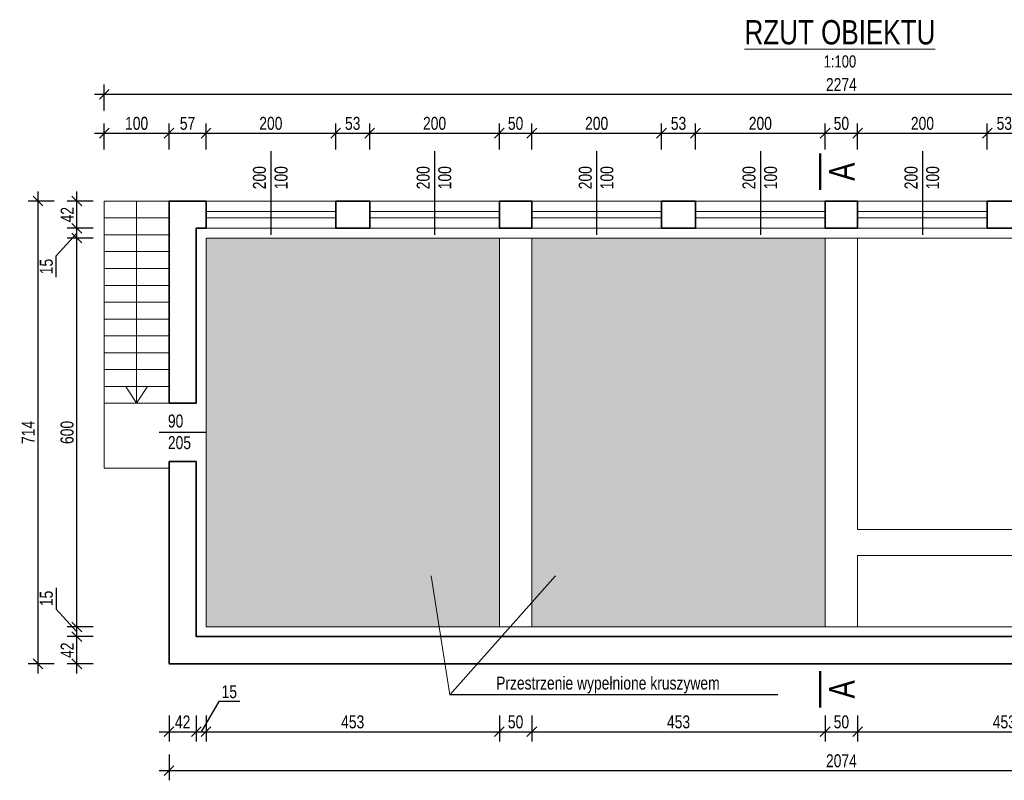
# Model space of a CAD drawing. Header units: centimetres. Extents: x 502252 to 521735, y 143877 to 163494.
# Tile 2 of 10: x 504581 to 506099, y 153841 to 155014. Entities that reach past the tile are written whole.
import ezdxf
from ezdxf.enums import TextEntityAlignment as Align

# ---------------------------------------------------------------- set-up
doc = ezdxf.new("R2010")
doc.units = ezdxf.units.CM
doc.header["$LTSCALE"] = 100
for name, color, linetype, lineweight in [('0.50', 3, 'Continuous', 50), ('00RamTab-T', 2, 'Continuous', 35), ('1_Widoki', 1, 'Continuous', 18), ('1_Ściany przekrój', 2, 'Continuous', 35), ('2_Stolarka', 6, 'Continuous', 18), ('3_Opisy', 4, 'Continuous', 15), ('4_Wymiary', 1, 'Continuous', 13), ('9_Pomocnicze', 9, 'Continuous', 9)]:
    doc.layers.add(name, color=color, linetype=linetype, lineweight=lineweight)
doc.layers.add('07_Kreskowanie', color=9, linetype='Continuous')
doc.styles.add('CDMSTYLE', font='CDMSIMPL', dxfattribs={"width": 0.8, "bigfont": 'CDMBIGPL'})
doc.dimstyles.new('CDM-CM100CM', dxfattribs={"dimscale": 10, "dimtxt": 2, "dimasz": 1.5, "dimexe": 1.5, "dimexo": 0, "dimgap": 0.5, "dimtad": 1, "dimdec": 0, "dimrnd": 0.1, "dimzin": 9, "dimtxsty": 'CDMSTYLE', "dimblk": 'OBLIQUE', "dimcen": 2.5, "dimdle": 1.5, "dimclrd": 9, "dimclre": 9, "dimadec": 1, "dimazin": 2, "dimtfac": 1, "dimtdec": 0, "dimtix": 1, "dimtmove": 1, "dimatfit": 3, "dimldrblk": 'DOT', "dimfxlon": 1, "dimtvp": 1, "dimtolj": 1, "dimtzin": 0, "dimlwd": 25, "dimlwe": 25, "dimarcsym": 0})

# ---------------------------------------------------------------- blocks, each defined once
blk = doc.blocks.new('_OBLIQUE')
at = {"color": 0, "linetype": 'ByBlock'}
blk.add_line((-0.5, -0.5), (0.5, 0.5), dxfattribs=at)
blk = doc.blocks.new('*D6601')
at = {"layer": '4_Wymiary', "color": 9, "lineweight": 25}
for p, q in [((504811.2, 153940.8), (504811.2, 153900.8)), ((504853.2, 153940.8), (504853.2, 153900.8)), ((504796.2, 153915.8), (504868.2, 153915.8))]:
    blk.add_line(p, q, dxfattribs=at)
at = {"layer": 'Defpoints', "color": 0}
for p in [(504811.2, 154070.7), (504853.2, 154070.7), (504853.2, 153915.8)]:
    blk.add_point(p, dxfattribs=at)
at = {"layer": '4_Wymiary', "color": 9, "linetype": 'ByBlock', "lineweight": 25, "xscale": 15, "yscale": 15, "zscale": 15, "rotation": 180}
blk.add_blockref('_OBLIQUE', (504811.2, 153915.8), dxfattribs=at)
at = {"layer": '4_Wymiary', "color": 9, "linetype": 'ByBlock', "lineweight": 25, "xscale": 15, "yscale": 15, "zscale": 15}
blk.add_blockref('_OBLIQUE', (504853.2, 153915.8), dxfattribs=at)
at = {"layer": '4_Wymiary', "color": 0, "insert": (504832.2, 153930.8), "char_height": 20, "attachment_point": 5, "style": 'CDMSTYLE'}
blk.add_mtext('\\A1;42', dxfattribs=at)
blk = doc.blocks.new('_DOT')
at = {"color": 0, "linetype": 'ByBlock'}
blk.add_line((-0.5, 0), (-1, 0), dxfattribs=at)
at = {"color": 0, "linetype": 'ByBlock', "const_width": 0.5}
blk.add_lwpolyline([(-0.25, 0, 1), (0.25, 0, 1)], format="xyb", close=True, dxfattribs=at)
blk = doc.blocks.new('*D6602')
at = {"layer": '4_Wymiary', "color": 9, "lineweight": 25}
for p, q in [((504887.8, 153962.4), (504860.7, 153915.8)), ((504920.6, 153962.4), (504887.8, 153962.4)), ((504853.2, 153940.8), (504853.2, 153900.8)), ((504868.2, 153940.8), (504868.2, 153900.8)), ((504838.2, 153915.8), (504883.2, 153915.8))]:
    blk.add_line(p, q, dxfattribs=at)
at = {"layer": 'Defpoints', "color": 0}
for p in [(504853.2, 154070.7), (504868.2, 154077.5), (504868.2, 153915.8)]:
    blk.add_point(p, dxfattribs=at)
at = {"layer": '4_Wymiary', "color": 9, "linetype": 'ByBlock', "lineweight": 25, "xscale": 15, "yscale": 15, "zscale": 15, "rotation": 180}
blk.add_blockref('_OBLIQUE', (504853.2, 153915.8), dxfattribs=at)
at = {"layer": '4_Wymiary', "color": 9, "linetype": 'ByBlock', "lineweight": 25, "xscale": 15, "yscale": 15, "zscale": 15}
blk.add_blockref('_OBLIQUE', (504868.2, 153915.8), dxfattribs=at)
at = {"layer": '4_Wymiary', "color": 0, "insert": (504904.2, 153977.4), "char_height": 20, "attachment_point": 5, "style": 'CDMSTYLE'}
blk.add_mtext('\\A1;15', dxfattribs=at)
blk = doc.blocks.new('*D6603')
at = {"layer": '4_Wymiary', "color": 9, "lineweight": 25}
for p, q in [((504868.2, 153940.8), (504868.2, 153900.8)), ((505320.7, 153940.8), (505320.7, 153900.8)), ((504853.2, 153915.8), (505335.7, 153915.8))]:
    blk.add_line(p, q, dxfattribs=at)
at = {"layer": 'Defpoints', "color": 0}
for p in [(504868.2, 154077.5), (505320.7, 154077.5), (505320.7, 153915.8)]:
    blk.add_point(p, dxfattribs=at)
at = {"layer": '4_Wymiary', "color": 9, "linetype": 'ByBlock', "lineweight": 25, "xscale": 15, "yscale": 15, "zscale": 15, "rotation": 180}
blk.add_blockref('_OBLIQUE', (504868.2, 153915.8), dxfattribs=at)
at = {"layer": '4_Wymiary', "color": 9, "linetype": 'ByBlock', "lineweight": 25, "xscale": 15, "yscale": 15, "zscale": 15}
blk.add_blockref('_OBLIQUE', (505320.7, 153915.8), dxfattribs=at)
at = {"layer": '4_Wymiary', "color": 0, "insert": (505094.5, 153930.8), "char_height": 20, "attachment_point": 5, "style": 'CDMSTYLE'}
blk.add_mtext('\\A1;453', dxfattribs=at)
blk = doc.blocks.new('*D6604')
at = {"layer": '4_Wymiary', "color": 9, "lineweight": 25}
for p, q in [((505320.7, 153940.8), (505320.7, 153900.8)), ((505370.7, 153940.8), (505370.7, 153900.8)), ((505305.7, 153915.8), (505385.7, 153915.8))]:
    blk.add_line(p, q, dxfattribs=at)
at = {"layer": 'Defpoints', "color": 0}
for p in [(505320.7, 154077.5), (505370.7, 154077.5), (505370.7, 153915.8)]:
    blk.add_point(p, dxfattribs=at)
at = {"layer": '4_Wymiary', "color": 9, "linetype": 'ByBlock', "lineweight": 25, "xscale": 15, "yscale": 15, "zscale": 15, "rotation": 180}
blk.add_blockref('_OBLIQUE', (505320.7, 153915.8), dxfattribs=at)
at = {"layer": '4_Wymiary', "color": 9, "linetype": 'ByBlock', "lineweight": 25, "xscale": 15, "yscale": 15, "zscale": 15}
blk.add_blockref('_OBLIQUE', (505370.7, 153915.8), dxfattribs=at)
at = {"layer": '4_Wymiary', "color": 0, "insert": (505345.7, 153930.8), "char_height": 20, "attachment_point": 5, "style": 'CDMSTYLE'}
blk.add_mtext('\\A1;50', dxfattribs=at)
blk = doc.blocks.new('*D6605')
at = {"layer": '4_Wymiary', "color": 9, "lineweight": 25}
for p, q in [((505370.7, 153940.8), (505370.7, 153900.8)), ((505823.2, 153940.8), (505823.2, 153900.8)), ((505355.7, 153915.8), (505838.2, 153915.8))]:
    blk.add_line(p, q, dxfattribs=at)
at = {"layer": 'Defpoints', "color": 0}
for p in [(505370.7, 154077.5), (505823.2, 154077.5), (505823.2, 153915.8)]:
    blk.add_point(p, dxfattribs=at)
at = {"layer": '4_Wymiary', "color": 9, "linetype": 'ByBlock', "lineweight": 25, "xscale": 15, "yscale": 15, "zscale": 15, "rotation": 180}
blk.add_blockref('_OBLIQUE', (505370.7, 153915.8), dxfattribs=at)
at = {"layer": '4_Wymiary', "color": 9, "linetype": 'ByBlock', "lineweight": 25, "xscale": 15, "yscale": 15, "zscale": 15}
blk.add_blockref('_OBLIQUE', (505823.2, 153915.8), dxfattribs=at)
at = {"layer": '4_Wymiary', "color": 0, "insert": (505597, 153930.8), "char_height": 20, "attachment_point": 5, "style": 'CDMSTYLE'}
blk.add_mtext('\\A1;453', dxfattribs=at)
blk = doc.blocks.new('*D6606')
at = {"layer": '4_Wymiary', "color": 9, "lineweight": 25}
for p, q in [((505823.2, 153940.8), (505823.2, 153900.8)), ((505873.2, 153940.8), (505873.2, 153900.8)), ((505808.2, 153915.8), (505888.2, 153915.8))]:
    blk.add_line(p, q, dxfattribs=at)
at = {"layer": 'Defpoints', "color": 0}
for p in [(505823.2, 154077.5), (505873.2, 154077.5), (505873.2, 153915.8)]:
    blk.add_point(p, dxfattribs=at)
at = {"layer": '4_Wymiary', "color": 9, "linetype": 'ByBlock', "lineweight": 25, "xscale": 15, "yscale": 15, "zscale": 15, "rotation": 180}
blk.add_blockref('_OBLIQUE', (505823.2, 153915.8), dxfattribs=at)
at = {"layer": '4_Wymiary', "color": 9, "linetype": 'ByBlock', "lineweight": 25, "xscale": 15, "yscale": 15, "zscale": 15}
blk.add_blockref('_OBLIQUE', (505873.2, 153915.8), dxfattribs=at)
at = {"layer": '4_Wymiary', "color": 0, "insert": (505848.2, 153930.8), "char_height": 20, "attachment_point": 5, "style": 'CDMSTYLE'}
blk.add_mtext('\\A1;50', dxfattribs=at)
blk = doc.blocks.new('*D6607')
at = {"layer": '4_Wymiary', "color": 9, "lineweight": 25}
for p, q in [((505873.2, 153940.8), (505873.2, 153900.8)), ((506325.7, 153940.8), (506325.7, 153900.8)), ((505858.2, 153915.8), (506340.7, 153915.8))]:
    blk.add_line(p, q, dxfattribs=at)
at = {"layer": 'Defpoints', "color": 0}
for p in [(505873.2, 154077.5), (506325.7, 154077.5), (506325.7, 153915.8)]:
    blk.add_point(p, dxfattribs=at)
at = {"layer": '4_Wymiary', "color": 9, "linetype": 'ByBlock', "lineweight": 25, "xscale": 15, "yscale": 15, "zscale": 15, "rotation": 180}
blk.add_blockref('_OBLIQUE', (505873.2, 153915.8), dxfattribs=at)
at = {"layer": '4_Wymiary', "color": 9, "linetype": 'ByBlock', "lineweight": 25, "xscale": 15, "yscale": 15, "zscale": 15}
blk.add_blockref('_OBLIQUE', (506325.7, 153915.8), dxfattribs=at)
at = {"layer": '4_Wymiary', "color": 0, "insert": (506099.5, 153930.8), "char_height": 20, "attachment_point": 5, "style": 'CDMSTYLE'}
blk.add_mtext('\\A1;453', dxfattribs=at)
blk = doc.blocks.new('*D6612')
at = {"layer": '4_Wymiary', "color": 9, "lineweight": 25}
for p, q in [((504811.2, 153880.8), (504811.2, 153840.8)), ((506885.2, 153880.8), (506885.2, 153840.8)), ((504796.2, 153855.8), (506900.2, 153855.8))]:
    blk.add_line(p, q, dxfattribs=at)
at = {"layer": 'Defpoints', "color": 0}
for p in [(504811.2, 154070.7), (506885.2, 154070.7), (506885.2, 153855.8)]:
    blk.add_point(p, dxfattribs=at)
at = {"layer": '4_Wymiary', "color": 9, "linetype": 'ByBlock', "lineweight": 25, "xscale": 15, "yscale": 15, "zscale": 15, "rotation": 180}
blk.add_blockref('_OBLIQUE', (504811.2, 153855.8), dxfattribs=at)
at = {"layer": '4_Wymiary', "color": 9, "linetype": 'ByBlock', "lineweight": 25, "xscale": 15, "yscale": 15, "zscale": 15}
blk.add_blockref('_OBLIQUE', (506885.2, 153855.8), dxfattribs=at)
at = {"layer": '4_Wymiary', "color": 0, "insert": (505848.2, 153870.8), "char_height": 20, "attachment_point": 5, "style": 'CDMSTYLE'}
blk.add_mtext('\\A1;2074', dxfattribs=at)
blk = doc.blocks.new('*D6613')
at = {"layer": '4_Wymiary', "color": 9, "lineweight": 25}
for p, q in [((504669, 154005.5), (504669, 154077.5)), ((504694, 154062.5), (504654, 154062.5)), ((504694, 154020.5), (504654, 154020.5))]:
    blk.add_line(p, q, dxfattribs=at)
at = {"layer": 'Defpoints', "color": 0}
for p in [(504669, 154062.5), (504869.9, 154062.5), (504869.9, 154020.5)]:
    blk.add_point(p, dxfattribs=at)
at = {"layer": '4_Wymiary', "color": 9, "linetype": 'ByBlock', "lineweight": 25, "xscale": 15, "yscale": 15, "zscale": 15}
for p, rotation in [((504669, 154062.5), 90), ((504669, 154020.5), 270)]:
    blk.add_blockref('_OBLIQUE', p, dxfattribs=dict(at, rotation=rotation))
at = {"layer": '4_Wymiary', "color": 0, "insert": (504654, 154041.5), "char_height": 20, "attachment_point": 5, "rotation": 90, "style": 'CDMSTYLE'}
blk.add_mtext('\\A1;42', dxfattribs=at)
blk = doc.blocks.new('*D6614')
at = {"layer": '4_Wymiary', "color": 9, "lineweight": 25}
for p, q in [((504637, 154137.8), (504637, 154105)), ((504637, 154105), (504669, 154070)), ((504669, 154047.5), (504669, 154092.5)), ((504694, 154077.5), (504654, 154077.5)), ((504694, 154062.5), (504654, 154062.5))]:
    blk.add_line(p, q, dxfattribs=at)
at = {"layer": 'Defpoints', "color": 0}
for p in [(504669, 154077.5), (504900.6, 154077.5), (504869.9, 154062.5)]:
    blk.add_point(p, dxfattribs=at)
at = {"layer": '4_Wymiary', "color": 9, "linetype": 'ByBlock', "lineweight": 25, "xscale": 15, "yscale": 15, "zscale": 15}
for p, rotation in [((504669, 154077.5), 90), ((504669, 154062.5), 270)]:
    blk.add_blockref('_OBLIQUE', p, dxfattribs=dict(at, rotation=rotation))
at = {"layer": '4_Wymiary', "color": 0, "insert": (504622, 154121.4), "char_height": 20, "attachment_point": 5, "rotation": 90, "style": 'CDMSTYLE'}
blk.add_mtext('\\A1;15', dxfattribs=at)
blk = doc.blocks.new('*D6615')
at = {"layer": '4_Wymiary', "color": 9, "lineweight": 25}
for p, q in [((504669, 154062.5), (504669, 154692.5)), ((504694, 154677.5), (504654, 154677.5)), ((504694, 154077.5), (504654, 154077.5))]:
    blk.add_line(p, q, dxfattribs=at)
at = {"layer": 'Defpoints', "color": 0}
for p in [(504669, 154677.5), (504900.6, 154677.5), (504900.6, 154077.5)]:
    blk.add_point(p, dxfattribs=at)
at = {"layer": '4_Wymiary', "color": 9, "linetype": 'ByBlock', "lineweight": 25, "xscale": 15, "yscale": 15, "zscale": 15}
for p, rotation in [((504669, 154677.5), 90), ((504669, 154077.5), 270)]:
    blk.add_blockref('_OBLIQUE', p, dxfattribs=dict(at, rotation=rotation))
at = {"layer": '4_Wymiary', "color": 0, "insert": (504654, 154377.5), "char_height": 20, "attachment_point": 5, "rotation": 90, "style": 'CDMSTYLE'}
blk.add_mtext('\\A1;600', dxfattribs=at)
blk = doc.blocks.new('*D6616')
at = {"layer": '4_Wymiary', "color": 9, "lineweight": 25}
for p, q in [((504669, 154662.5), (504669, 154707.5)), ((504694, 154692.5), (504654, 154692.5)), ((504637, 154650), (504669, 154685)), ((504694, 154677.5), (504654, 154677.5)), ((504637, 154617.1), (504637, 154650))]:
    blk.add_line(p, q, dxfattribs=at)
at = {"layer": 'Defpoints', "color": 0}
for p in [(504669, 154692.5), (504900.6, 154692.5), (504900.6, 154677.5)]:
    blk.add_point(p, dxfattribs=at)
at = {"layer": '4_Wymiary', "color": 9, "linetype": 'ByBlock', "lineweight": 25, "xscale": 15, "yscale": 15, "zscale": 15}
for p, rotation in [((504669, 154692.5), 90), ((504669, 154677.5), 270)]:
    blk.add_blockref('_OBLIQUE', p, dxfattribs=dict(at, rotation=rotation))
at = {"layer": '4_Wymiary', "color": 0, "insert": (504622, 154633.5), "char_height": 20, "attachment_point": 5, "rotation": 90, "style": 'CDMSTYLE'}
blk.add_mtext('\\A1;15', dxfattribs=at)
blk = doc.blocks.new('*D6617')
at = {"layer": '4_Wymiary', "color": 9, "lineweight": 25}
for p, q in [((504669, 154677.5), (504669, 154749.5)), ((504694, 154734.5), (504654, 154734.5)), ((504694, 154692.5), (504654, 154692.5))]:
    blk.add_line(p, q, dxfattribs=at)
at = {"layer": 'Defpoints', "color": 0}
for p in [(504669, 154734.5), (504911.2, 154734.5), (504900.6, 154692.5)]:
    blk.add_point(p, dxfattribs=at)
at = {"layer": '4_Wymiary', "color": 9, "linetype": 'ByBlock', "lineweight": 25, "xscale": 15, "yscale": 15, "zscale": 15}
for p, rotation in [((504669, 154734.5), 90), ((504669, 154692.5), 270)]:
    blk.add_blockref('_OBLIQUE', p, dxfattribs=dict(at, rotation=rotation))
at = {"layer": '4_Wymiary', "color": 0, "insert": (504654, 154713.5), "char_height": 20, "attachment_point": 5, "rotation": 90, "style": 'CDMSTYLE'}
blk.add_mtext('\\A1;42', dxfattribs=at)
blk = doc.blocks.new('*D6618')
at = {"layer": '4_Wymiary', "color": 9, "lineweight": 25}
for p, q in [((504609, 154749.5), (504609, 154005.5)), ((504634, 154734.5), (504594, 154734.5)), ((504634, 154020.5), (504594, 154020.5))]:
    blk.add_line(p, q, dxfattribs=at)
at = {"layer": 'Defpoints', "color": 0}
for p in [(504911.2, 154734.5), (504609, 154020.5), (504911.2, 154020.5)]:
    blk.add_point(p, dxfattribs=at)
at = {"layer": '4_Wymiary', "color": 9, "linetype": 'ByBlock', "lineweight": 25, "xscale": 15, "yscale": 15, "zscale": 15}
for p, rotation in [((504609, 154734.5), 90), ((504609, 154020.5), 270)]:
    blk.add_blockref('_OBLIQUE', p, dxfattribs=dict(at, rotation=rotation))
at = {"layer": '4_Wymiary', "color": 0, "insert": (504594, 154377.5), "char_height": 20, "attachment_point": 5, "rotation": 90, "style": 'CDMSTYLE'}
blk.add_mtext('\\A1;714', dxfattribs=at)
blk = doc.blocks.new('*D6619')
at = {"layer": '4_Wymiary', "color": 9, "lineweight": 25}
for p, q in [((504711.2, 154814.3), (504711.2, 154854.3)), ((504811.2, 154814.3), (504811.2, 154854.3)), ((504696.2, 154839.3), (504826.2, 154839.3))]:
    blk.add_line(p, q, dxfattribs=at)
at = {"layer": 'Defpoints', "color": 0}
for p in [(504811.2, 154839.3), (504711.2, 154734.5), (504811.2, 154734.5)]:
    blk.add_point(p, dxfattribs=at)
at = {"layer": '4_Wymiary', "color": 9, "linetype": 'ByBlock', "lineweight": 25, "xscale": 15, "yscale": 15, "zscale": 15, "rotation": 180}
blk.add_blockref('_OBLIQUE', (504711.2, 154839.3), dxfattribs=at)
at = {"layer": '4_Wymiary', "color": 9, "linetype": 'ByBlock', "lineweight": 25, "xscale": 15, "yscale": 15, "zscale": 15}
blk.add_blockref('_OBLIQUE', (504811.2, 154839.3), dxfattribs=at)
at = {"layer": '4_Wymiary', "color": 0, "insert": (504761.2, 154854.3), "char_height": 20, "attachment_point": 5, "style": 'CDMSTYLE'}
blk.add_mtext('\\A1;100', dxfattribs=at)
blk = doc.blocks.new('*D6620')
at = {"layer": '4_Wymiary', "color": 9, "lineweight": 25}
for p, q in [((504811.2, 154814.3), (504811.2, 154854.3)), ((504868.2, 154814.3), (504868.2, 154854.3)), ((504796.2, 154839.3), (504883.2, 154839.3))]:
    blk.add_line(p, q, dxfattribs=at)
at = {"layer": 'Defpoints', "color": 0}
for p in [(504868.2, 154839.3), (504811.2, 154734.5), (504868.2, 154734.5)]:
    blk.add_point(p, dxfattribs=at)
at = {"layer": '4_Wymiary', "color": 9, "linetype": 'ByBlock', "lineweight": 25, "xscale": 15, "yscale": 15, "zscale": 15, "rotation": 180}
blk.add_blockref('_OBLIQUE', (504811.2, 154839.3), dxfattribs=at)
at = {"layer": '4_Wymiary', "color": 9, "linetype": 'ByBlock', "lineweight": 25, "xscale": 15, "yscale": 15, "zscale": 15}
blk.add_blockref('_OBLIQUE', (504868.2, 154839.3), dxfattribs=at)
at = {"layer": '4_Wymiary', "color": 0, "insert": (504839.7, 154854.3), "char_height": 20, "attachment_point": 5, "style": 'CDMSTYLE'}
blk.add_mtext('\\A1;57', dxfattribs=at)
blk = doc.blocks.new('*D6621')
at = {"layer": '4_Wymiary', "color": 9, "lineweight": 25}
for p, q in [((504868.2, 154814.3), (504868.2, 154854.3)), ((505068.2, 154814.3), (505068.2, 154854.3)), ((504853.2, 154839.3), (505083.2, 154839.3))]:
    blk.add_line(p, q, dxfattribs=at)
at = {"layer": 'Defpoints', "color": 0}
for p in [(505068.2, 154839.3), (504868.2, 154734.5), (505068.2, 154734.5)]:
    blk.add_point(p, dxfattribs=at)
at = {"layer": '4_Wymiary', "color": 9, "linetype": 'ByBlock', "lineweight": 25, "xscale": 15, "yscale": 15, "zscale": 15, "rotation": 180}
blk.add_blockref('_OBLIQUE', (504868.2, 154839.3), dxfattribs=at)
at = {"layer": '4_Wymiary', "color": 9, "linetype": 'ByBlock', "lineweight": 25, "xscale": 15, "yscale": 15, "zscale": 15}
blk.add_blockref('_OBLIQUE', (505068.2, 154839.3), dxfattribs=at)
at = {"layer": '4_Wymiary', "color": 0, "insert": (504968.2, 154854.3), "char_height": 20, "attachment_point": 5, "style": 'CDMSTYLE'}
blk.add_mtext('\\A1;200', dxfattribs=at)
blk = doc.blocks.new('*D6622')
at = {"layer": '4_Wymiary', "color": 9, "lineweight": 25}
for p, q in [((505068.2, 154814.3), (505068.2, 154854.3)), ((505120.7, 154814.3), (505120.7, 154854.3)), ((505053.2, 154839.3), (505135.7, 154839.3))]:
    blk.add_line(p, q, dxfattribs=at)
at = {"layer": 'Defpoints', "color": 0}
for p in [(505120.7, 154839.3), (505068.2, 154734.5), (505120.7, 154734.5)]:
    blk.add_point(p, dxfattribs=at)
at = {"layer": '4_Wymiary', "color": 9, "linetype": 'ByBlock', "lineweight": 25, "xscale": 15, "yscale": 15, "zscale": 15, "rotation": 180}
blk.add_blockref('_OBLIQUE', (505068.2, 154839.3), dxfattribs=at)
at = {"layer": '4_Wymiary', "color": 9, "linetype": 'ByBlock', "lineweight": 25, "xscale": 15, "yscale": 15, "zscale": 15}
blk.add_blockref('_OBLIQUE', (505120.7, 154839.3), dxfattribs=at)
at = {"layer": '4_Wymiary', "color": 0, "insert": (505094.5, 154854.3), "char_height": 20, "attachment_point": 5, "style": 'CDMSTYLE'}
blk.add_mtext('\\A1;53', dxfattribs=at)
blk = doc.blocks.new('*D6623')
at = {"layer": '4_Wymiary', "color": 9, "lineweight": 25}
for p, q in [((505120.7, 154814.3), (505120.7, 154854.3)), ((505320.7, 154814.3), (505320.7, 154854.3)), ((505105.7, 154839.3), (505335.7, 154839.3))]:
    blk.add_line(p, q, dxfattribs=at)
at = {"layer": 'Defpoints', "color": 0}
for p in [(505320.7, 154839.3), (505120.7, 154734.5), (505320.7, 154734.5)]:
    blk.add_point(p, dxfattribs=at)
at = {"layer": '4_Wymiary', "color": 9, "linetype": 'ByBlock', "lineweight": 25, "xscale": 15, "yscale": 15, "zscale": 15, "rotation": 180}
blk.add_blockref('_OBLIQUE', (505120.7, 154839.3), dxfattribs=at)
at = {"layer": '4_Wymiary', "color": 9, "linetype": 'ByBlock', "lineweight": 25, "xscale": 15, "yscale": 15, "zscale": 15}
blk.add_blockref('_OBLIQUE', (505320.7, 154839.3), dxfattribs=at)
at = {"layer": '4_Wymiary', "color": 0, "insert": (505220.7, 154854.3), "char_height": 20, "attachment_point": 5, "style": 'CDMSTYLE'}
blk.add_mtext('\\A1;200', dxfattribs=at)
blk = doc.blocks.new('*D6624')
at = {"layer": '4_Wymiary', "color": 9, "lineweight": 25}
for p, q in [((505320.7, 154814.3), (505320.7, 154854.3)), ((505370.7, 154814.3), (505370.7, 154854.3)), ((505305.7, 154839.3), (505385.7, 154839.3))]:
    blk.add_line(p, q, dxfattribs=at)
at = {"layer": 'Defpoints', "color": 0}
for p in [(505370.7, 154839.3), (505320.7, 154734.5), (505370.7, 154734.5)]:
    blk.add_point(p, dxfattribs=at)
at = {"layer": '4_Wymiary', "color": 9, "linetype": 'ByBlock', "lineweight": 25, "xscale": 15, "yscale": 15, "zscale": 15, "rotation": 180}
blk.add_blockref('_OBLIQUE', (505320.7, 154839.3), dxfattribs=at)
at = {"layer": '4_Wymiary', "color": 9, "linetype": 'ByBlock', "lineweight": 25, "xscale": 15, "yscale": 15, "zscale": 15}
blk.add_blockref('_OBLIQUE', (505370.7, 154839.3), dxfattribs=at)
at = {"layer": '4_Wymiary', "color": 0, "insert": (505345.7, 154854.3), "char_height": 20, "attachment_point": 5, "style": 'CDMSTYLE'}
blk.add_mtext('\\A1;50', dxfattribs=at)
blk = doc.blocks.new('*D6625')
at = {"layer": '4_Wymiary', "color": 9, "lineweight": 25}
for p, q in [((505370.7, 154814.3), (505370.7, 154854.3)), ((505570.7, 154814.3), (505570.7, 154854.3)), ((505355.7, 154839.3), (505585.7, 154839.3))]:
    blk.add_line(p, q, dxfattribs=at)
at = {"layer": 'Defpoints', "color": 0}
for p in [(505570.7, 154839.3), (505370.7, 154734.5), (505570.7, 154734.5)]:
    blk.add_point(p, dxfattribs=at)
at = {"layer": '4_Wymiary', "color": 9, "linetype": 'ByBlock', "lineweight": 25, "xscale": 15, "yscale": 15, "zscale": 15, "rotation": 180}
blk.add_blockref('_OBLIQUE', (505370.7, 154839.3), dxfattribs=at)
at = {"layer": '4_Wymiary', "color": 9, "linetype": 'ByBlock', "lineweight": 25, "xscale": 15, "yscale": 15, "zscale": 15}
blk.add_blockref('_OBLIQUE', (505570.7, 154839.3), dxfattribs=at)
at = {"layer": '4_Wymiary', "color": 0, "insert": (505470.7, 154854.3), "char_height": 20, "attachment_point": 5, "style": 'CDMSTYLE'}
blk.add_mtext('\\A1;200', dxfattribs=at)
blk = doc.blocks.new('*D6626')
at = {"layer": '4_Wymiary', "color": 9, "lineweight": 25}
for p, q in [((505570.7, 154814.3), (505570.7, 154854.3)), ((505623.2, 154814.3), (505623.2, 154854.3)), ((505555.7, 154839.3), (505638.2, 154839.3))]:
    blk.add_line(p, q, dxfattribs=at)
at = {"layer": 'Defpoints', "color": 0}
for p in [(505623.2, 154839.3), (505570.7, 154734.5), (505623.2, 154734.5)]:
    blk.add_point(p, dxfattribs=at)
at = {"layer": '4_Wymiary', "color": 9, "linetype": 'ByBlock', "lineweight": 25, "xscale": 15, "yscale": 15, "zscale": 15, "rotation": 180}
blk.add_blockref('_OBLIQUE', (505570.7, 154839.3), dxfattribs=at)
at = {"layer": '4_Wymiary', "color": 9, "linetype": 'ByBlock', "lineweight": 25, "xscale": 15, "yscale": 15, "zscale": 15}
blk.add_blockref('_OBLIQUE', (505623.2, 154839.3), dxfattribs=at)
at = {"layer": '4_Wymiary', "color": 0, "insert": (505597, 154854.3), "char_height": 20, "attachment_point": 5, "style": 'CDMSTYLE'}
blk.add_mtext('\\A1;53', dxfattribs=at)
blk = doc.blocks.new('*D6627')
at = {"layer": '4_Wymiary', "color": 9, "lineweight": 25}
for p, q in [((505623.2, 154814.3), (505623.2, 154854.3)), ((505823.2, 154814.3), (505823.2, 154854.3)), ((505608.2, 154839.3), (505838.2, 154839.3))]:
    blk.add_line(p, q, dxfattribs=at)
at = {"layer": 'Defpoints', "color": 0}
for p in [(505823.2, 154839.3), (505623.2, 154734.5), (505823.2, 154734.5)]:
    blk.add_point(p, dxfattribs=at)
at = {"layer": '4_Wymiary', "color": 9, "linetype": 'ByBlock', "lineweight": 25, "xscale": 15, "yscale": 15, "zscale": 15, "rotation": 180}
blk.add_blockref('_OBLIQUE', (505623.2, 154839.3), dxfattribs=at)
at = {"layer": '4_Wymiary', "color": 9, "linetype": 'ByBlock', "lineweight": 25, "xscale": 15, "yscale": 15, "zscale": 15}
blk.add_blockref('_OBLIQUE', (505823.2, 154839.3), dxfattribs=at)
at = {"layer": '4_Wymiary', "color": 0, "insert": (505723.2, 154854.3), "char_height": 20, "attachment_point": 5, "style": 'CDMSTYLE'}
blk.add_mtext('\\A1;200', dxfattribs=at)
blk = doc.blocks.new('*D6628')
at = {"layer": '4_Wymiary', "color": 9, "lineweight": 25}
for p, q in [((505823.2, 154814.3), (505823.2, 154854.3)), ((505873.2, 154814.3), (505873.2, 154854.3)), ((505808.2, 154839.3), (505888.2, 154839.3))]:
    blk.add_line(p, q, dxfattribs=at)
at = {"layer": 'Defpoints', "color": 0}
for p in [(505873.2, 154839.3), (505823.2, 154734.5), (505873.2, 154734.5)]:
    blk.add_point(p, dxfattribs=at)
at = {"layer": '4_Wymiary', "color": 9, "linetype": 'ByBlock', "lineweight": 25, "xscale": 15, "yscale": 15, "zscale": 15, "rotation": 180}
blk.add_blockref('_OBLIQUE', (505823.2, 154839.3), dxfattribs=at)
at = {"layer": '4_Wymiary', "color": 9, "linetype": 'ByBlock', "lineweight": 25, "xscale": 15, "yscale": 15, "zscale": 15}
blk.add_blockref('_OBLIQUE', (505873.2, 154839.3), dxfattribs=at)
at = {"layer": '4_Wymiary', "color": 0, "insert": (505848.2, 154854.3), "char_height": 20, "attachment_point": 5, "style": 'CDMSTYLE'}
blk.add_mtext('\\A1;50', dxfattribs=at)
blk = doc.blocks.new('*D6629')
at = {"layer": '4_Wymiary', "color": 9, "lineweight": 25}
for p, q in [((505873.2, 154814.3), (505873.2, 154854.3)), ((506073.2, 154814.3), (506073.2, 154854.3)), ((505858.2, 154839.3), (506088.2, 154839.3))]:
    blk.add_line(p, q, dxfattribs=at)
at = {"layer": 'Defpoints', "color": 0}
for p in [(506073.2, 154839.3), (505873.2, 154734.5), (506073.2, 154734.5)]:
    blk.add_point(p, dxfattribs=at)
at = {"layer": '4_Wymiary', "color": 9, "linetype": 'ByBlock', "lineweight": 25, "xscale": 15, "yscale": 15, "zscale": 15, "rotation": 180}
blk.add_blockref('_OBLIQUE', (505873.2, 154839.3), dxfattribs=at)
at = {"layer": '4_Wymiary', "color": 9, "linetype": 'ByBlock', "lineweight": 25, "xscale": 15, "yscale": 15, "zscale": 15}
blk.add_blockref('_OBLIQUE', (506073.2, 154839.3), dxfattribs=at)
at = {"layer": '4_Wymiary', "color": 0, "insert": (505973.2, 154854.3), "char_height": 20, "attachment_point": 5, "style": 'CDMSTYLE'}
blk.add_mtext('\\A1;200', dxfattribs=at)
blk = doc.blocks.new('*D6630')
at = {"layer": '4_Wymiary', "color": 9, "lineweight": 25}
for p, q in [((506073.2, 154814.3), (506073.2, 154854.3)), ((506125.7, 154814.3), (506125.7, 154854.3)), ((506058.2, 154839.3), (506140.7, 154839.3))]:
    blk.add_line(p, q, dxfattribs=at)
at = {"layer": 'Defpoints', "color": 0}
for p in [(506125.7, 154839.3), (506073.2, 154734.5), (506125.7, 154734.5)]:
    blk.add_point(p, dxfattribs=at)
at = {"layer": '4_Wymiary', "color": 9, "linetype": 'ByBlock', "lineweight": 25, "xscale": 15, "yscale": 15, "zscale": 15, "rotation": 180}
blk.add_blockref('_OBLIQUE', (506073.2, 154839.3), dxfattribs=at)
at = {"layer": '4_Wymiary', "color": 9, "linetype": 'ByBlock', "lineweight": 25, "xscale": 15, "yscale": 15, "zscale": 15}
blk.add_blockref('_OBLIQUE', (506125.7, 154839.3), dxfattribs=at)
at = {"layer": '4_Wymiary', "color": 0, "insert": (506099.5, 154854.3), "char_height": 20, "attachment_point": 5, "style": 'CDMSTYLE'}
blk.add_mtext('\\A1;53', dxfattribs=at)
blk = doc.blocks.new('*D6638')
at = {"layer": '4_Wymiary', "color": 9, "lineweight": 25}
for p, q in [((504711.2, 154874.3), (504711.2, 154914.3)), ((506985.2, 154874.3), (506985.2, 154914.3)), ((504696.2, 154899.3), (507000.2, 154899.3))]:
    blk.add_line(p, q, dxfattribs=at)
at = {"layer": 'Defpoints', "color": 0}
for p in [(506985.2, 154899.3), (504711.2, 154734.5), (506985.2, 154734.5)]:
    blk.add_point(p, dxfattribs=at)
at = {"layer": '4_Wymiary', "color": 9, "linetype": 'ByBlock', "lineweight": 25, "xscale": 15, "yscale": 15, "zscale": 15, "rotation": 180}
blk.add_blockref('_OBLIQUE', (504711.2, 154899.3), dxfattribs=at)
at = {"layer": '4_Wymiary', "color": 9, "linetype": 'ByBlock', "lineweight": 25, "xscale": 15, "yscale": 15, "zscale": 15}
blk.add_blockref('_OBLIQUE', (506985.2, 154899.3), dxfattribs=at)
at = {"layer": '4_Wymiary', "color": 0, "insert": (505848.2, 154914.3), "char_height": 20, "attachment_point": 5, "style": 'CDMSTYLE'}
blk.add_mtext('\\A1;2274', dxfattribs=at)

msp = doc.modelspace()

# ---------------------------------------------------------------- hatches: boundary and pattern name
at = {"layer": '07_Kreskowanie', "transparency": 33554687}
h = msp.add_hatch(dxfattribs=at)
h.set_pattern_fill('GRAVEL', color=9, scale=3)
h.set_pattern_definition([(228.0127875, (-11678.967, -4333.9267), (-609.60000005, -685.79999996), [10.251643, -1014.914509]), (184.969741, (-11685.8252, -4341.5467), (914.399999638, 76.20000434), [17.592142, -1741.621467]), (132.5104471, (-11703.351, -4343.0707), (762.00000032, -838.199999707), [12.404446, -1228.041684]), (267.273689, (-11733.0692, -4362.1207), (76.20000016, 1523.999999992), [16.020136, -1585.993123]), (292.8336542, (-11733.8312, -4378.1227), (-381.000000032, 914.399999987), [15.709011, -1555.194232]), (357.273689, (-11727.7352, -4392.6007), (-1523.999999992, 76.20000016), [16.020136, -1585.993123]), (37.69424047, (-11711.7332, -4393.3627), (-990.599999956, -762.000000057), [21.18581, -2097.393459]), (72.2553284, (-11694.9692, -4380.4087), (533.400000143, 1676.399999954), [20.001586, -1980.157698]), (121.4295656, (-11688.8732, -4361.3587), (-609.600000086, 990.599999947), [16.07439, -1591.366371]), (175.2363583, (-11697.255, -4347.643), (838.19999999, -76.20000013), [18.351398, -899.218108]), (222.3974378, (-11715.5432, -4346.1187), (-914.399999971, -838.200000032), [23.732338, -2349.503175]), (138.8140748, (-11657.631, -4362.883), (-533.39999997, 457.20000004), [8.100136, -801.916975]), (171.4692344, (-11663.7272, -4357.5487), (990.600000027, -152.399999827), [15.410459, -1525.63917]), (225, (-11678.967, -4355.26), (-1e-14, -76.2), [10.77628, -96.986793]), (203.1985905, (-11684.301, -4346.119), (381.00000001, 152.39999997), [5.80324, -574.518671]), (291.8014095, (-11689.635, -4348.405), (-76.2, 228.6), [8.206969, -402.14259]), (30.9637565, (-11686.587, -4356.025), (228.6, 152.4), [13.32959, -430.988945]), (161.565051, (-11675.157, -4349.167), (152.4, -76.2), [9.638614, -231.326944]), (16.3895403, (-11733.831, -4348.4047), (762, 228.6), [13.50264, -1336.7648]), (70.3461759, (-11720.877, -4344.5947), (-304.80000003, -838.19999999), [11.327968, -1121.46647]), (293.1985905, (-11675.157, -4333.927), (-152.39999997, 381.00000001), [11.606403, -568.715508]), (343.6104597, (-11670.585, -4344.5947), (-762.000000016, 228.599999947), [13.50264, -1336.7648]), (339.4439548, (-11733.831, -4395.649), (-381, 152.4), [13.021056, -638.032029]), (294.7751406, (-11721.639, -4400.2207), (-381.000000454, 838.199999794), [10.910164, -1080.107801]), (66.8014095, (-11674.395, -4410.127), (152.39999998, 381.00000001), [11.606403, -568.715508]), (17.3540246, (-11669.823, -4399.4587), (-990.59999998, -304.800000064), [12.773482, -1264.571279]), (69.4439548, (-11711.733, -4410.127), (-152.4, -381), [6.510528, -644.542557]), (101.3099325, (-11678.967, -4410.127), (-76.2, 304.8), [3.885438, -384.659849]), (165.9637565, (-11679.73, -4406.317), (228.6, -76.2), [15.709011, -298.471638]), (186.009006, (-11694.9692, -4402.5067), (761.999999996, 76.20000004), [14.55801, -1441.240946]), (303.6900675, (-11686.587, -4362.883), (-76.2, 152.4), [10.989716, -263.753291]), (353.1572266, (-11680.4912, -4372.0267), (1295.400000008, -152.399999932), [19.186703, -1899.480272]), (60.9453959, (-11661.441, -4374.313), (-304.80000001, -533.4), [7.845247, -776.68177]), (90, (-11657.63, -4367.455), (-76.2, 76.2), [4.572, -71.628]), (120.2564372, (-11696.493, -4400.2207), (304.79999996, -533.40000002), [10.586009, -1048.018223]), (48.0127875, (-11701.827, -4391.0767), (609.60000005, 685.799999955), [20.503286, -1004.662866]), (0, (-11688.11, -4375.84), (76.2, 76.2), [19.812, -56.388]), (325.3048465, (-11668.299, -4375.8367), (762.00000029, -533.399999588), [12.048287, -1192.779502]), (254.054604, (-11658.393, -4382.695), (-76.2, -304.8), [11.094872, -543.649501]), (207.64597536, (-11661.4412, -4393.3627), (-1447.800000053, -761.999999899), [18.064353, -1788.373933]), (175.42607874, (-11677.4432, -4401.7447), (-990.6, 76.2), [19.110884, -1891.975394])])
h.paths.add_polyline_path([(505823.2, 154077.5), (505823.2, 154677.5), (505370.7, 154677.5), (505370.7, 154077.5)])
h.paths.add_polyline_path([(505320.7, 154077.5), (505320.7, 154677.5), (504868.2, 154677.5), (504868.2, 154077.5)])

# ---------------------------------------------------------------- linework, layer by layer
at = {"layer": '0.50'}
for points in [[(505815.6, 154751.7), (505815.6, 154807.9)], [(505815.6, 153953), (505815.6, 154009.3)]]:
    msp.add_lwpolyline(points, dxfattribs=at)
at = {"layer": '1_Widoki'}
for p, q in [((505320.7, 154677.5), (505320.7, 154077.5)), ((505370.7, 154677.5), (505370.7, 154077.5)), ((505823.2, 154677.5), (505823.2, 154077.5)), ((505873.2, 154677.5), (505873.2, 154227.5)), ((505873.2, 154227.5), (506325.7, 154227.5)), ((505873.2, 154187.5), (506325.7, 154187.5)), ((505873.2, 154187.5), (505873.2, 154077.5))]:
    msp.add_line(p, q, dxfattribs=at)
for points in [[(504811.2, 154734.5), (504711.2, 154734.5), (504711.2, 154708.5)], [(504811.2, 154708.5), (504711.2, 154708.5), (504711.2, 154682.5)], [(504811.2, 154682.5), (504711.2, 154682.5), (504711.2, 154656.5)], [(504811.2, 154656.5), (504711.2, 154656.5), (504711.2, 154630.5)], [(504811.2, 154630.5), (504711.2, 154630.5), (504711.2, 154604.5)], [(504811.2, 154604.5), (504711.2, 154604.5), (504711.2, 154578.5)], [(504811.2, 154578.5), (504711.2, 154578.5), (504711.2, 154552.5)], [(504811.2, 154552.5), (504711.2, 154552.5), (504711.2, 154526.5)], [(504811.2, 154526.5), (504711.2, 154526.5), (504711.2, 154500.5)], [(504811.2, 154500.5), (504711.2, 154500.5), (504711.2, 154474.5)], [(504811.2, 154474.5), (504711.2, 154474.5), (504711.2, 154448.5)], [(504811.2, 154448.5), (504711.2, 154448.5), (504711.2, 154422.5)], [(504811.2, 154322.5), (504711.2, 154322.5), (504711.2, 154422.5), (504811.2, 154422.5)]]:
    msp.add_lwpolyline(points, dxfattribs=at)
msp.add_lwpolyline([(504868.2, 154677.5), (506828.2, 154677.5), (506828.2, 154077.5), (504868.2, 154077.5)], close=True, dxfattribs=at)
at = {"layer": '1_Ściany przekrój'}
for p, q in [((504868.2, 154692.5), (504868.2, 154734.5)), ((505068.2, 154692.5), (505068.2, 154734.5)), ((505120.7, 154692.5), (505120.7, 154734.5)), ((505320.7, 154692.5), (505320.7, 154734.5)), ((505370.7, 154692.5), (505370.7, 154734.5)), ((505570.7, 154692.5), (505570.7, 154734.5)), ((505623.2, 154692.5), (505623.2, 154734.5)), ((505823.2, 154692.5), (505823.2, 154734.5)), ((505873.2, 154692.5), (505873.2, 154734.5)), ((506073.2, 154692.5), (506073.2, 154734.5)), ((504811.2, 154422.5), (504853.2, 154422.5)), ((504811.2, 154332.5), (504853.2, 154332.5))]:
    msp.add_line(p, q, dxfattribs=at)
for points in [[(504811.2, 154422.5), (504811.2, 154734.5), (504868.2, 154734.5)], [(505068.2, 154734.5), (505120.7, 154734.5)], [(505320.7, 154734.5), (505370.7, 154734.5)], [(505570.7, 154734.5), (505623.2, 154734.5)], [(505823.2, 154734.5), (505873.2, 154734.5)], [(506073.2, 154734.5), (506125.7, 154734.5)], [(504853.2, 154422.5), (504853.2, 154692.5), (504868.2, 154692.5)], [(505068.2, 154692.5), (505120.7, 154692.5)], [(505320.7, 154692.5), (505370.7, 154692.5)], [(505570.7, 154692.5), (505623.2, 154692.5)], [(505823.2, 154692.5), (505873.2, 154692.5)], [(506073.2, 154692.5), (506125.7, 154692.5)], [(506885.2, 154332.5), (506885.2, 154020.5), (504811.2, 154020.5), (504811.2, 154332.5)], [(506843.2, 154332.5), (506843.2, 154062.5), (504853.2, 154062.5), (504853.2, 154332.5)]]:
    msp.add_lwpolyline(points, dxfattribs=at)
at = {"layer": '2_Stolarka'}
for p, q in [((504868.2, 154734.5), (505068.2, 154734.5)), ((505120.7, 154734.5), (505320.7, 154734.5)), ((505370.7, 154734.5), (505570.7, 154734.5)), ((505623.2, 154734.5), (505823.2, 154734.5)), ((505873.2, 154734.5), (506073.2, 154734.5)), ((504868.2, 154718.5), (505068.2, 154718.5)), ((505120.7, 154718.5), (505320.7, 154718.5)), ((505370.7, 154718.5), (505570.7, 154718.5)), ((505623.2, 154718.5), (505823.2, 154718.5)), ((505873.2, 154718.5), (506073.2, 154718.5)), ((504868.2, 154708.5), (505068.2, 154708.5)), ((505120.7, 154708.5), (505320.7, 154708.5)), ((505370.7, 154708.5), (505570.7, 154708.5)), ((505623.2, 154708.5), (505823.2, 154708.5)), ((505873.2, 154708.5), (506073.2, 154708.5)), ((505068.2, 154692.5), (504868.2, 154692.5)), ((505320.7, 154692.5), (505120.7, 154692.5)), ((505570.7, 154692.5), (505370.7, 154692.5)), ((505823.2, 154692.5), (505623.2, 154692.5)), ((506073.2, 154692.5), (505873.2, 154692.5))]:
    msp.add_line(p, q, dxfattribs=at)
at = {"layer": '3_Opisy', "lineweight": 25}
for p, q in [((504968.2, 154811.5), (504968.2, 154682.5)), ((505220.7, 154811.5), (505220.7, 154682.5)), ((505470.7, 154811.5), (505470.7, 154682.5)), ((505723.2, 154811.5), (505723.2, 154682.5)), ((505973.2, 154811.5), (505973.2, 154682.5)), ((504868.2, 154377.5), (504796.2, 154377.5))]:
    msp.add_line(p, q, dxfattribs=at)
at = {"layer": '3_Opisy'}
for q in [(505215.5, 154156.1), (505407.3, 154156.1)]:
    msp.add_line((505244.5, 153972.8), q, dxfattribs=at)
at = {"layer": '3_Opisy', "lineweight": 25}
msp.add_lwpolyline([(505750.1, 153972.8), (505244.5, 153972.8)], dxfattribs=at)
at = {"layer": '9_Pomocnicze'}
for points in [[(504761.2, 154734.5), (504761.2, 154422.5)], [(504777.9, 154448.5), (504761.2, 154422.5), (504744.5, 154448.5)]]:
    msp.add_lwpolyline(points, dxfattribs=at)

# ---------------------------------------------------------------- texts
at = {"layer": '0.50', "lineweight": 0, "style": 'CDMSTYLE', "width": 0.8}
for p in [(505848.9, 154779.8), (505848.9, 153981.1)]:
    msp.add_text('A', height=39.4, rotation=90, dxfattribs=at).set_placement(p, align=Align.MIDDLE_CENTER)
at = {"layer": '00RamTab-T', "color": 4, "linetype": 'Continuous', "lineweight": 0, "style": 'CDMSTYLE', "width": 0.8}
msp.add_text('%%URZUT OBIEKTU', height=37.5, dxfattribs=at).set_placement((505845.9, 154995), align=Align.MIDDLE_CENTER)
at = {"layer": '00RamTab-T', "color": 2, "linetype": 'Continuous', "lineweight": 0, "style": 'CDMSTYLE', "width": 0.8}
msp.add_text('1:100', height=18.75, dxfattribs=at).set_placement((505845.9, 154950), align=Align.MIDDLE_CENTER)
at = {"layer": '3_Opisy', "lineweight": 25, "char_height": 20, "width": 239.361, "attachment_point": 7, "style": 'CDMSTYLE'}
for s, insert, rotation in [('200\\P100', (504994.2, 154752.7), 89.9608), ('200\\P100', (505246.7, 154752.7), 89.9608), ('200\\P100', (505496.7, 154752.7), 89.9608), ('200\\P100', (505749.2, 154752.7), 89.9608), ('200\\P100', (505999.2, 154752.7), 89.9608), ('90\\P205', (504809.4, 154351.5), 359.9608)]:
    msp.add_mtext(s, dxfattribs=dict(at, insert=insert, rotation=rotation))
at = {"layer": '3_Opisy', "lineweight": 25, "insert": (505315.6, 154000.8), "char_height": 20, "attachment_point": 1, "style": 'CDMSTYLE'}
msp.add_mtext_dynamic_manual_height_columns('\\A1;Przestrzenie wypełnione kruszywem', width=493.463, gutter_width=525, heights=[0], dxfattribs=at)

# ---------------------------------------------------------------- dimensions: what is measured, and where the dimension line sits
at = {"layer": '4_Wymiary'}
for base, p1, p2, picture, middle in [((506985.2, 154899.3), (504711.2, 154734.5), (506985.2, 154734.5), '*D6638', (505848.2, 154914.3)), ((504811.2, 154839.3), (504711.2, 154734.5), (504811.2, 154734.5), '*D6619', (504761.2, 154854.3)), ((504868.2, 154839.3), (504811.2, 154734.5), (504868.2, 154734.5), '*D6620', (504839.7, 154854.3)), ((505068.2, 154839.3), (504868.2, 154734.5), (505068.2, 154734.5), '*D6621', (504968.2, 154854.3)), ((505120.7025147, 154839.2830742), (505068.2025147, 154734.4563598), (505120.7025147, 154734.4563598), '*D6622', (505094.4525147, 154854.2830742)), ((505320.7, 154839.3), (505120.7, 154734.5), (505320.7, 154734.5), '*D6623', (505220.7, 154854.3)), ((505370.7, 154839.3), (505320.7, 154734.5), (505370.7, 154734.5), '*D6624', (505345.7, 154854.3)), ((505570.7, 154839.3), (505370.7, 154734.5), (505570.7, 154734.5), '*D6625', (505470.7, 154854.3)), ((505623.2025147, 154839.2830742), (505570.7025147, 154734.4563598), (505623.2025147, 154734.4563598), '*D6626', (505596.9525147, 154854.2830742)), ((505823.2, 154839.3), (505623.2, 154734.5), (505823.2, 154734.5), '*D6627', (505723.2, 154854.3)), ((505873.2, 154839.3), (505823.2, 154734.5), (505873.2, 154734.5), '*D6628', (505848.2, 154854.3)), ((506073.2, 154839.3), (505873.2, 154734.5), (506073.2, 154734.5), '*D6629', (505973.2, 154854.3)), ((506125.7025147, 154839.2830742), (506073.2025147, 154734.4563598), (506125.7025147, 154734.4563598), '*D6630', (506099.4525147, 154854.2830742)), ((504853.2, 153915.8), (504811.2, 154070.7), (504853.2, 154070.7), '*D6601', (504832.2, 153930.8)), ((506885.2, 153855.8), (504811.2, 154070.7), (506885.2, 154070.7), '*D6612', (505848.2, 153870.8)), ((505320.7025147, 153915.7517272), (504868.2025147, 154077.4563598), (505320.7025147, 154077.4563598), '*D6603', (505094.4525147, 153930.7517272)), ((505370.7, 153915.8), (505320.7, 154077.5), (505370.7, 154077.5), '*D6604', (505345.7, 153930.8)), ((505823.2025147, 153915.7517272), (505370.7025147, 154077.4563598), (505823.2025147, 154077.4563598), '*D6605', (505596.9525147, 153930.7517272)), ((505873.2, 153915.8), (505823.2, 154077.5), (505873.2, 154077.5), '*D6606', (505848.2, 153930.8)), ((506325.7025147, 153915.7517272), (505873.2025147, 154077.4563598), (506325.7025147, 154077.4563598), '*D6607', (506099.4525147, 153930.7517272))]:
    dim = msp.add_linear_dim(base=base, p1=p1, p2=p2, dimstyle='CDM-CM100CM', dxfattribs=at)
    dim.commit()
    dim.dimension.update_dxf_attribs({"geometry": picture, "text_midpoint": middle})
for base, p1, p2, picture, middle in [((504609, 154020.5), (504911.2, 154734.5), (504911.2, 154020.5), '*D6618', (504594, 154377.5)), ((504669, 154734.5), (504900.6, 154692.5), (504911.2, 154734.5), '*D6617', (504654, 154713.5)), ((504669, 154677.5), (504900.6, 154077.5), (504900.6, 154677.5), '*D6615', (504654, 154377.5)), ((504669, 154062.5), (504869.9, 154020.5), (504869.9, 154062.5), '*D6613', (504654, 154041.5))]:
    dim = msp.add_linear_dim(base=base, p1=p1, p2=p2, angle=90, dimstyle='CDM-CM100CM', dxfattribs=at)
    dim.commit()
    dim.dimension.update_dxf_attribs({"geometry": picture, "text_midpoint": middle})
for base, p1, p2, picture, middle in [((504669, 154692.5), (504900.6, 154677.5), (504900.6, 154692.5), '*D6616', (504637, 154645)), ((504669, 154077.5), (504869.9, 154062.5), (504900.6, 154077.5), '*D6614', (504637, 154110))]:
    dim = msp.add_linear_dim(base=base, p1=p1, p2=p2, angle=90, dimstyle='CDM-CM100CM', dxfattribs=at)
    dim.commit()
    dim.dimension.update_dxf_attribs({"geometry": picture, "text_midpoint": middle, "dimtype": 160})
dim = msp.add_linear_dim(base=(504868.2, 153915.8), p1=(504853.2, 154070.7), p2=(504868.2, 154077.5), dimstyle='CDM-CM100CM', dxfattribs=at)
dim.commit()
dim.dimension.update_dxf_attribs({"geometry": '*D6602', "text_midpoint": (504892.8, 153962.4), "dimtype": 160})

doc.saveas('drawing.dxf')
